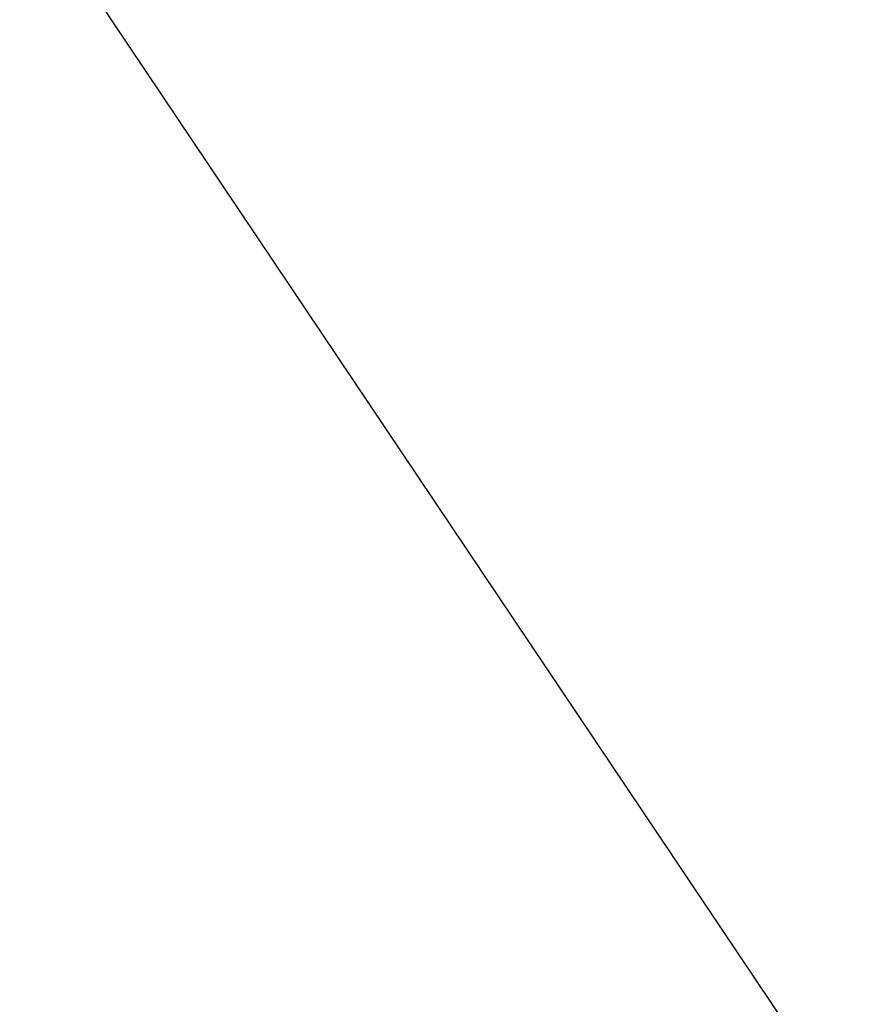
# Model space of a CAD drawing. Extents: x 0 to 457, y -4 to 453.
# Tile 169 of 256: x 129.3086 to 129.3374, y 127.5027 to 127.5366. Entities that reach past the tile are written whole.
import ezdxf

# ---------------------------------------------------------------- set-up
doc = ezdxf.new("R2010")
doc.units = 0
doc.layers.get('0').update_dxf_attribs({"color": 13, "linetype": 'CONTINUOUS'})

# ---------------------------------------------------------------- blocks, each defined once
blk = doc.blocks.new('GROUP_16')
blk.add_line((52.204497, 58.388846, 7.581079), (47.005751, 60.939053, 7.581079))
blk = doc.blocks.new('GROUP_7')
blk.add_blockref('GROUP_16', (0, 0, 40))
blk = doc.blocks.new('GROUP_11')
mesh = blk.add_polyface()
corners = [(47.782731, 16.621364, 95.5), (42.468404, 13.855729, 94), (47.992409, 16.274409, 94), (42.35567, 14.245131, 95.5)]
mesh.append_faces([[corners[k] for k in face] for face in [(0, 1, 2), (1, 0, 3)]], dxfattribs={"vtx0": -1})
mesh = blk.add_polyface()
corners = [(47.992409, 16.274409, 71), (42.468404, 13.855729, 65), (47.992409, 16.274409, 65), (42.468404, 13.855729, 71)]
mesh.append_faces([[corners[k] for k in face] for face in [(0, 1, 2), (1, 0, 3)]], dxfattribs={"vtx0": -1})
blk = doc.blocks.new('COMPONENT_9')
at = {"xscale": 0.4000000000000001, "yscale": 0.4000000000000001, "zscale": 0.4000000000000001}
blk.add_blockref('GROUP_7', (84.478492, 84.054273, 46.93731), dxfattribs=at)
at = {"extrusion": (0, -9.4369e-16, -1), "xscale": 0.3399999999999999, "yscale": 0.3399999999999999, "zscale": 0.4, "rotation": 180}
blk.add_blockref('GROUP_11', (-88.267705, 112.39228, -86.93731), dxfattribs=at)
blk = doc.blocks.new('GROUP_2')
at = {"rotation": 150}
blk.add_blockref('COMPONENT_9', (236.548999, 151.905576, 200), dxfattribs=at)

msp = doc.modelspace()

# ---------------------------------------------------------------- block references
msp.add_blockref('GROUP_2', (36.686424, 17.498938, -0.189035))

doc.saveas('drawing.dxf')
